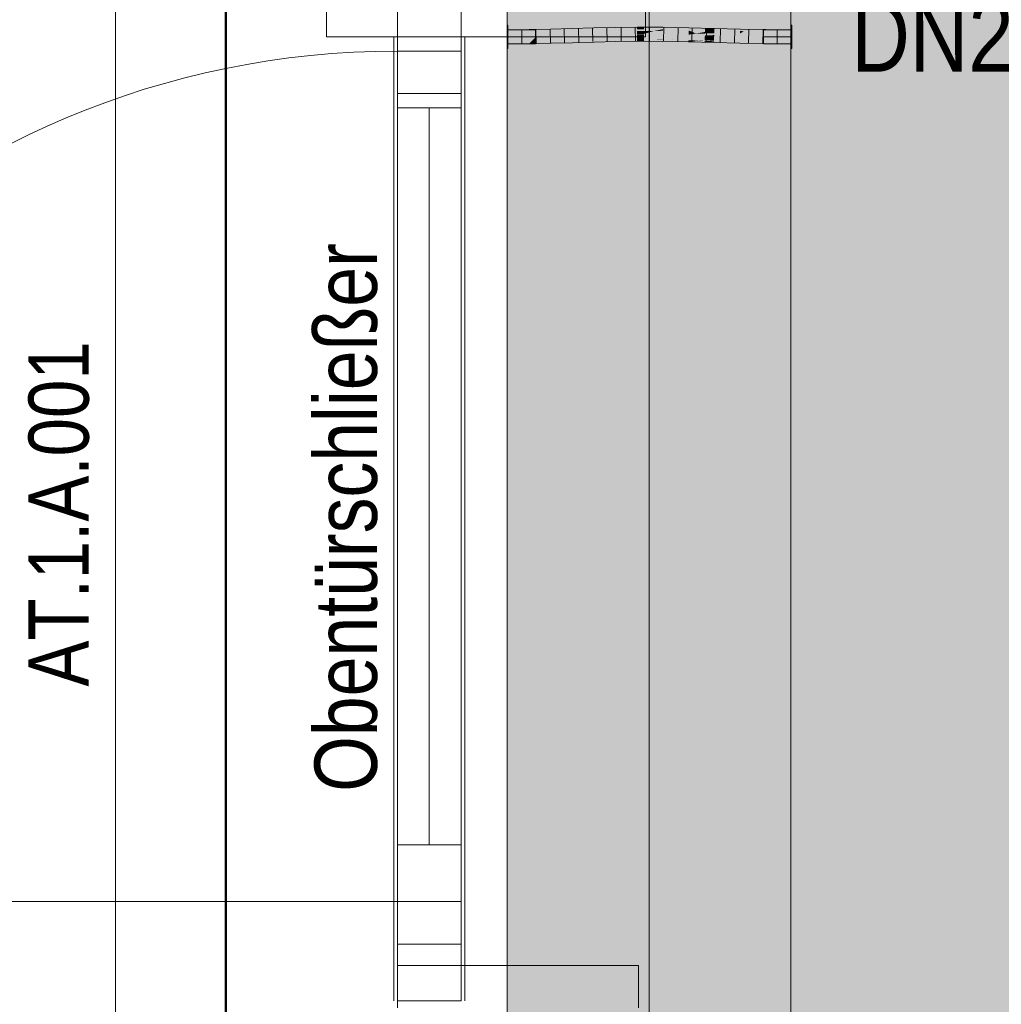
# Model space of a CAD drawing. Extents: x -620 to 300, y 62 to 1107.
# Tile 41 of 109: x 22 to 49, y 320 to 348. Entities that reach past the tile are written whole.
import ezdxf
from ezdxf.lldxf.tags import DXFTag

# ---------------------------------------------------------------- set-up
doc = ezdxf.new("R2010")
doc.units = 0
doc.layers.get('0').update_dxf_attribs({"lineweight": 35})
for name, color, linetype, lineweight, true_color in [('30 -33 Aussenwände- 7 Fassade_ Elemente', 7, 'Continuous', 9, 0x00aacc), ('30 -35 Decken- 1 Konstruktion-Träger- Stahlbeton', 7, 'grob-A06G9G5Q8I', 13, 0x33aa00), ('70 -72 Beschriftung- 1 Beschriftung allgemein', 7, 'Continuous', 9, 0xff6633), ('70 -75 Raumstempel- 1 Raumstempel', 1, 'Continuous', 50, 0xff0000), ('E_Leerrohr 20', 7, 'Continuous', 13, 0xcc0099), ('E_Leerrohr 20-Shading', 7, 'Continuous', 13, 0xcc0099), ('iwb_Layout BA_Markierung', 7, 'Continuous', 9, 0xbadcdc)]:
    doc.layers.add(name, color=color, linetype=linetype, lineweight=lineweight, true_color=true_color)
for name, color, linetype, lineweight in [('60- 61 allgemeine Ausstattung- 4 Terrassen', 7, 'Continuous', 9), ('70 -71 Achsen- 1 Gebäudeachsen', 7, 'STRICHPUNKT2-A06G9G5P8I', 18), ('Detailelementbeschriftung', 7, 'Continuous', 9)]:
    doc.layers.add(name, color=color, linetype=linetype, lineweight=lineweight)
doc.layers.add('iwb_Schraffur_Unterzug', color=7, linetype='Continuous', lineweight=5, true_color=0xffffcc, plot=False)
doc.styles.get("Standard").update_dxf_attribs({"font": 'ARIALN.TTF'})
tags = doc.linetypes.add('grob-A06G9G5Q8I', pattern=[14, 3, -8, 3]).pattern_tags.tags
tags[8:9] = [DXFTag(74, 4), DXFTag(75, 0), DXFTag(340, '0'), DXFTag(46, 0.0), DXFTag(50, 0.0), DXFTag(44, 0.0), DXFTag(45, 0.0)]
tags[6:7] = [DXFTag(74, 4), DXFTag(75, 0), DXFTag(340, '0'), DXFTag(46, 0.0), DXFTag(50, 0.0), DXFTag(44, 0.0), DXFTag(45, 0.0)]
tags[4:5] = [DXFTag(74, 4), DXFTag(75, 0), DXFTag(340, '0'), DXFTag(46, 0.0), DXFTag(50, 0.0), DXFTag(44, 0.0), DXFTag(45, 0.0)]
tags = doc.linetypes.add('STRICHPUNKT2', pattern=[12.7, 6.35, -3.175, 0, -3.175]).pattern_tags.tags
tags[10:11] = [DXFTag(74, 4), DXFTag(75, 0), DXFTag(340, '0'), DXFTag(46, 0.0), DXFTag(50, 0.0), DXFTag(44, 0.0), DXFTag(45, 0.0)]
tags[8:9] = [DXFTag(74, 4), DXFTag(75, 0), DXFTag(340, '0'), DXFTag(46, 0.0), DXFTag(50, 0.0), DXFTag(44, 0.0), DXFTag(45, 0.0)]
tags[6:7] = [DXFTag(74, 4), DXFTag(75, 0), DXFTag(340, '0'), DXFTag(46, 0.0), DXFTag(50, 0.0), DXFTag(44, 0.0), DXFTag(45, 0.0)]
tags[4:5] = [DXFTag(74, 4), DXFTag(75, 0), DXFTag(340, '0'), DXFTag(46, 0.0), DXFTag(50, 0.0), DXFTag(44, 0.0), DXFTag(45, 0.0)]
tags = doc.linetypes.add('STRICHPUNKT2-A06G9G5P8I', pattern=[12.7, 6.35, -3.175, 0, -3.175]).pattern_tags.tags
tags[10:11] = [DXFTag(74, 4), DXFTag(75, 0), DXFTag(340, '0'), DXFTag(46, 0.0), DXFTag(50, 0.0), DXFTag(44, 0.0), DXFTag(45, 0.0)]
tags[8:9] = [DXFTag(74, 4), DXFTag(75, 0), DXFTag(340, '0'), DXFTag(46, 0.0), DXFTag(50, 0.0), DXFTag(44, 0.0), DXFTag(45, 0.0)]
tags[6:7] = [DXFTag(74, 4), DXFTag(75, 0), DXFTag(340, '0'), DXFTag(46, 0.0), DXFTag(50, 0.0), DXFTag(44, 0.0), DXFTag(45, 0.0)]
tags[4:5] = [DXFTag(74, 4), DXFTag(75, 0), DXFTag(340, '0'), DXFTag(46, 0.0), DXFTag(50, 0.0), DXFTag(44, 0.0), DXFTag(45, 0.0)]

# ---------------------------------------------------------------- blocks, each defined once
blk = doc.blocks.new('Shading-A06G9G1X8I', base_point=(36.322, 347.626))
at = {"layer": 'E_Leerrohr 20-Shading', "color": 213, "true_color": 0xd67fc0}
for points in [[(35.534, 347.739), (35.534, 347.961), (35.522, 347.739), (35.522, 347.961)], [(35.522, 347.723), (35.534, 347.723), (35.522, 347.739), (35.534, 347.739)], [(35.522, 347.631), (35.534, 347.631), (35.522, 347.723), (35.534, 347.723)], [(35.534, 347.409), (35.534, 347.631), (35.522, 347.409), (35.522, 347.631)], [(35.534, 347.631), (36.322, 347.633), (35.534, 347.831), (36.322, 347.831)], [(35.534, 347.631), (36.322, 347.631), (36.322, 347.633)], [(36.322, 347.626), (35.534, 347.631), (36.145, 347.44), (35.534, 347.431)], [(36.322, 347.626), (36.322, 347.631), (35.534, 347.631)], [(36.322, 347.626), (36.145, 347.44), (36.322, 347.447)], [(35.522, 347.301), (35.534, 347.301), (35.522, 347.409), (35.534, 347.409)], [(35.534, 347.431), (36.322, 347.431), (36.322, 347.443)], [(36.145, 347.44), (36.322, 347.443), (36.322, 347.447)]]:
    blk.add_solid(points, dxfattribs=at)
blk = doc.blocks.new('Shading-A06G9G1Z8I', base_point=(42.746, 347.687))
at = {"layer": 'E_Leerrohr 20-Shading', "color": 213, "true_color": 0xd67fc0}
for points in [[(43.546, 347.858), (43.546, 347.961), (43.534, 347.858), (43.534, 347.961)], [(43.534, 347.786), (43.546, 347.786), (43.534, 347.858), (43.546, 347.858)], [(42.746, 347.687), (43.534, 347.831), (42.746, 347.831)], [(42.746, 347.687), (43.026, 347.69), (43.534, 347.831), (43.534, 347.7)], [(42.746, 347.675), (43.534, 347.68), (42.746, 347.687), (43.534, 347.694)], [(43.534, 347.652), (43.534, 347.68), (42.746, 347.65), (42.746, 347.675)], [(42.956, 347.632), (43.534, 347.652), (42.746, 347.633), (42.746, 347.65)], [(42.746, 347.633), (42.746, 347.631), (42.929, 347.631)], [(43.534, 347.582), (43.534, 347.631), (42.746, 347.628), (42.929, 347.631)], [(42.929, 347.631), (42.746, 347.631), (42.746, 347.628)], [(43.534, 347.582), (42.746, 347.628), (42.746, 347.587)], [(43.534, 347.582), (42.746, 347.587), (43.534, 347.513), (42.746, 347.525)], [(42.956, 347.632), (42.929, 347.631), (43.102, 347.631)], [(43.534, 347.631), (43.534, 347.652), (43.102, 347.631), (42.956, 347.632)], [(43.026, 347.69), (43.534, 347.694), (43.534, 347.7)], [(43.534, 347.772), (43.546, 347.772), (43.534, 347.786), (43.546, 347.786)], [(43.546, 347.743), (43.546, 347.772), (43.534, 347.743), (43.534, 347.772)], [(43.546, 347.723), (43.546, 347.743), (43.534, 347.723), (43.534, 347.743)], [(43.534, 347.72), (43.546, 347.72), (43.534, 347.723), (43.546, 347.723)], [(43.546, 347.718), (43.546, 347.72), (43.534, 347.718), (43.534, 347.72)], [(43.534, 347.718), (43.534, 347.631), (43.546, 347.718), (43.546, 347.631)], [(43.546, 347.421), (43.546, 347.631), (43.534, 347.421), (43.534, 347.631)], [(43.534, 347.513), (42.746, 347.525), (43.534, 347.479), (42.746, 347.496)], [(42.746, 347.496), (42.746, 347.431), (43.534, 347.479), (43.534, 347.431)], [(43.546, 347.416), (43.546, 347.421), (43.534, 347.416), (43.534, 347.421)], [(43.534, 347.36), (43.546, 347.36), (43.534, 347.416), (43.546, 347.416)], [(43.534, 347.36), (43.534, 347.301), (43.546, 347.36), (43.546, 347.301)]]:
    blk.add_solid(points, dxfattribs=at)
blk = doc.blocks.new('Shading-A06G9G218I', base_point=(42.81, 347.731))
at = {"layer": 'E_Leerrohr 20-Shading', "color": 223, "true_color": 0xc67fb4}
for points in [[(36.14, 347.778), (36.139, 347.836), (35.534, 347.773), (35.534, 347.831)], [(36.747, 347.791), (36.746, 347.85), (36.14, 347.778), (36.139, 347.836)], [(37.355, 347.809), (37.354, 347.867), (36.747, 347.791), (36.746, 347.85)], [(37.964, 347.827), (37.963, 347.885), (37.355, 347.809), (37.354, 347.867)], [(38.574, 347.842), (38.573, 347.9), (37.964, 347.827), (37.963, 347.885)], [(39.185, 347.85), (39.184, 347.908), (38.574, 347.842), (38.573, 347.9)], [(39.185, 347.85), (39.379, 347.849), (39.184, 347.908), (39.379, 347.907)], [(39.379, 347.907), (39.379, 347.869), (39.912, 347.905), (39.912, 347.865)], [(39.379, 347.869), (39.379, 347.849), (39.912, 347.865), (39.911, 347.846)], [(39.911, 347.846), (40.638, 347.833), (39.912, 347.865), (40.638, 347.842)], [(40.638, 347.842), (40.639, 347.891), (39.912, 347.865), (39.912, 347.905)], [(40.639, 347.891), (40.638, 347.842), (41.096, 347.879), (41.096, 347.822)], [(40.638, 347.842), (40.638, 347.833), (41.096, 347.822), (41.096, 347.821)], [(41.096, 347.821), (41.363, 347.814), (41.096, 347.879), (41.365, 347.872)], [(42.087, 347.794), (42.089, 347.853), (41.363, 347.814), (41.365, 347.872)], [(42.811, 347.779), (42.812, 347.837), (42.087, 347.794), (42.089, 347.853)], [(43.534, 347.773), (43.534, 347.831), (42.811, 347.779), (42.812, 347.837)], [(38.58, 347.5), (38.579, 347.559), (37.973, 347.486), (37.972, 347.544)], [(38.58, 347.5), (39.186, 347.508), (38.579, 347.559), (39.186, 347.564)], [(39.186, 347.567), (39.186, 347.564), (39.38, 347.565), (39.37, 347.562)], [(39.383, 347.566), (39.186, 347.567), (39.38, 347.565)], [(39.186, 347.564), (39.186, 347.508), (39.37, 347.562)], [(39.383, 347.562), (39.37, 347.562), (39.384, 347.507), (39.186, 347.508)], [(39.37, 347.562), (39.545, 347.56), (39.38, 347.565), (39.545, 347.561)], [(39.761, 347.562), (39.383, 347.566), (39.38, 347.565)], [(39.38, 347.565), (39.545, 347.561), (39.545, 347.564)], [(39.908, 347.561), (39.908, 347.564), (39.383, 347.566)], [(39.908, 347.556), (39.383, 347.562), (39.907, 347.505), (39.384, 347.507)], [(39.545, 347.561), (39.761, 347.562), (39.545, 347.564)], [(39.545, 347.561), (39.618, 347.559), (39.761, 347.562), (39.908, 347.561)], [(39.545, 347.56), (39.618, 347.559), (39.545, 347.561)], [(39.908, 347.561), (39.618, 347.559), (39.908, 347.557)], [(39.618, 347.559), (39.908, 347.556), (39.908, 347.557)], [(39.908, 347.561), (40.631, 347.541), (39.908, 347.564), (40.631, 347.548)], [(40.631, 347.548), (40.631, 347.55), (39.908, 347.564)], [(40.631, 347.541), (39.908, 347.561), (40.236, 347.547), (39.908, 347.557)], [(39.908, 347.557), (39.908, 347.556), (40.236, 347.547)], [(36.145, 347.436), (36.145, 347.495), (35.534, 347.431), (35.534, 347.49)], [(36.756, 347.45), (36.755, 347.508), (36.145, 347.436), (36.145, 347.495)], [(37.365, 347.467), (37.364, 347.526), (36.756, 347.45), (36.755, 347.508)], [(37.973, 347.486), (37.972, 347.544), (37.365, 347.467), (37.364, 347.526)], [(40.236, 347.547), (39.908, 347.556), (40.63, 347.492), (39.907, 347.505)], [(40.236, 347.547), (40.63, 347.492), (40.631, 347.534)], [(40.631, 347.536), (40.236, 347.547), (40.631, 347.534)], [(40.631, 347.541), (40.236, 347.547), (40.631, 347.536)], [(40.631, 347.534), (40.63, 347.492), (40.925, 347.521)], [(41.094, 347.479), (41.094, 347.513), (40.63, 347.492), (40.925, 347.521)], [(41.061, 347.535), (41.088, 347.537), (40.631, 347.548), (40.631, 347.55)], [(41.088, 347.537), (41.094, 347.538), (40.631, 347.55)], [(40.631, 347.548), (40.631, 347.541), (41.061, 347.535), (40.994, 347.528)], [(40.994, 347.528), (40.631, 347.541), (40.95, 347.524), (40.631, 347.536)], [(40.95, 347.524), (40.631, 347.536), (40.925, 347.521), (40.631, 347.534)], [(41.094, 347.513), (41.094, 347.518), (40.925, 347.521), (40.95, 347.524)], [(41.355, 347.515), (40.994, 347.528), (41.355, 347.508), (40.95, 347.524)], [(41.061, 347.535), (40.994, 347.528), (41.355, 347.526), (41.355, 347.515)], [(41.355, 347.526), (41.088, 347.537), (41.061, 347.535)], [(41.222, 347.534), (41.094, 347.538), (41.088, 347.537)], [(41.355, 347.526), (41.355, 347.529), (41.088, 347.537), (41.222, 347.534)], [(41.355, 347.529), (41.355, 347.531), (41.094, 347.538)], [(41.355, 347.502), (41.355, 347.508), (41.094, 347.513), (41.094, 347.518)], [(41.354, 347.473), (41.355, 347.502), (41.094, 347.479), (41.094, 347.513)], [(41.355, 347.502), (41.354, 347.473), (42.08, 347.468), (42.079, 347.453)], [(42.08, 347.504), (42.081, 347.511), (41.355, 347.529), (41.355, 347.531)], [(42.08, 347.504), (41.355, 347.529), (42.08, 347.503), (41.355, 347.526)], [(41.355, 347.526), (41.355, 347.515), (42.08, 347.503), (42.08, 347.488)], [(42.08, 347.488), (41.355, 347.515), (42.08, 347.48), (41.355, 347.508)], [(42.08, 347.48), (41.355, 347.508), (42.08, 347.468), (41.355, 347.502)], [(42.08, 347.468), (42.079, 347.453), (42.806, 347.442), (42.806, 347.437)], [(42.807, 347.484), (42.807, 347.496), (42.08, 347.504), (42.081, 347.511)], [(42.67, 347.488), (42.08, 347.504), (42.08, 347.503)], [(42.807, 347.484), (42.67, 347.488), (42.08, 347.488), (42.08, 347.503)], [(42.806, 347.466), (42.08, 347.488), (42.806, 347.457), (42.08, 347.48)], [(42.807, 347.484), (42.08, 347.488), (42.806, 347.466)], [(42.806, 347.457), (42.08, 347.48), (42.806, 347.442), (42.08, 347.468)], [(42.807, 347.484), (42.806, 347.466), (43.534, 347.475), (43.534, 347.455)], [(43.534, 347.455), (42.806, 347.466), (43.534, 347.445), (42.806, 347.457)], [(43.534, 347.445), (42.806, 347.457), (43.534, 347.431), (42.806, 347.442)], [(42.806, 347.442), (42.806, 347.437), (43.534, 347.431)], [(43.534, 347.475), (43.534, 347.49), (42.807, 347.484), (42.807, 347.496)]]:
    blk.add_solid(points, dxfattribs=at)
at = {"layer": 'E_Leerrohr 20-Shading', "color": 231, "true_color": 0xe17fc9}
for points in [[(38.574, 347.829), (38.574, 347.842), (37.964, 347.816), (37.964, 347.827)], [(39.185, 347.843), (39.185, 347.85), (38.574, 347.829), (38.574, 347.842)], [(38.574, 347.829), (38.575, 347.804), (39.185, 347.843), (39.185, 347.799)], [(39.379, 347.849), (39.185, 347.85), (39.185, 347.843)], [(39.669, 347.8), (39.911, 347.846), (39.185, 347.843), (39.379, 347.849)], [(39.639, 347.8), (39.669, 347.8), (39.185, 347.799), (39.185, 347.843)], [(39.911, 347.803), (39.911, 347.846), (39.669, 347.8)], [(40.637, 347.814), (40.638, 347.833), (39.911, 347.803), (39.911, 347.846)], [(36.142, 347.636), (36.14, 347.778), (35.534, 347.631), (35.534, 347.773)], [(36.145, 347.495), (36.142, 347.636), (35.534, 347.49), (35.534, 347.631)], [(36.748, 347.781), (36.747, 347.791), (36.14, 347.778)], [(36.142, 347.636), (36.751, 347.65), (36.14, 347.778), (36.748, 347.781)], [(36.755, 347.508), (36.751, 347.65), (36.145, 347.495), (36.142, 347.636)], [(37.356, 347.804), (37.355, 347.809), (36.747, 347.791)], [(36.748, 347.781), (37.356, 347.784), (36.747, 347.791), (37.356, 347.804)], [(36.751, 347.65), (37.36, 347.667), (36.748, 347.781), (37.356, 347.784)], [(37.364, 347.526), (37.36, 347.667), (36.755, 347.508), (36.751, 347.65)], [(37.964, 347.816), (37.964, 347.827), (37.356, 347.804), (37.355, 347.809)], [(37.356, 347.784), (37.965, 347.787), (37.356, 347.804), (37.964, 347.816)], [(37.36, 347.667), (37.968, 347.686), (37.356, 347.784), (37.965, 347.787)], [(37.972, 347.544), (37.968, 347.686), (37.364, 347.526), (37.36, 347.667)], [(37.964, 347.816), (37.965, 347.815), (38.574, 347.829), (38.575, 347.804)], [(37.965, 347.815), (37.965, 347.787), (38.575, 347.804), (38.575, 347.79)], [(37.968, 347.686), (38.577, 347.7), (37.965, 347.787), (38.575, 347.79)], [(38.579, 347.559), (38.577, 347.7), (37.972, 347.544), (37.968, 347.686)], [(38.575, 347.804), (38.575, 347.79), (39.185, 347.799), (39.185, 347.795)], [(38.576, 347.701), (39.185, 347.714), (38.575, 347.79), (39.185, 347.795)], [(38.577, 347.7), (39.185, 347.708), (38.576, 347.701), (39.185, 347.714)], [(39.185, 347.577), (39.185, 347.708), (38.579, 347.582), (38.577, 347.7)], [(38.579, 347.559), (39.186, 347.567), (38.579, 347.582), (39.185, 347.577)], [(39.185, 347.795), (39.639, 347.8), (39.185, 347.799)], [(39.38, 347.797), (39.185, 347.795), (39.219, 347.715), (39.185, 347.714)], [(39.91, 347.712), (39.219, 347.715), (39.758, 347.711), (39.185, 347.708)], [(39.185, 347.714), (39.185, 347.708), (39.219, 347.715)], [(39.185, 347.708), (39.381, 347.707), (39.758, 347.711)], [(39.185, 347.708), (39.185, 347.577), (39.381, 347.707), (39.383, 347.577)], [(39.185, 347.577), (39.186, 347.567), (39.383, 347.577), (39.383, 347.566)], [(39.38, 347.797), (39.219, 347.715), (39.381, 347.745)], [(39.219, 347.715), (39.381, 347.717), (39.381, 347.745)], [(39.219, 347.715), (39.91, 347.712), (39.91, 347.723)], [(39.669, 347.8), (39.38, 347.797), (39.381, 347.745)], [(39.381, 347.717), (39.91, 347.723), (39.669, 347.8), (39.911, 347.803)], [(39.381, 347.717), (39.669, 347.8), (39.381, 347.745)], [(39.381, 347.707), (39.91, 347.705), (39.91, 347.712)], [(39.381, 347.707), (39.383, 347.577), (39.91, 347.705), (39.908, 347.579)], [(39.383, 347.577), (39.383, 347.566), (39.908, 347.579), (39.908, 347.564)], [(39.908, 347.579), (40.632, 347.589), (39.91, 347.702), (40.634, 347.688)], [(39.908, 347.564), (40.631, 347.55), (39.908, 347.579), (40.632, 347.589)], [(39.911, 347.801), (39.91, 347.723), (40.637, 347.81), (40.635, 347.727)], [(39.91, 347.712), (40.635, 347.713), (39.91, 347.723), (40.635, 347.727)], [(39.91, 347.712), (39.91, 347.705), (40.635, 347.713), (40.635, 347.697)], [(39.91, 347.705), (40.634, 347.692), (40.635, 347.697)], [(40.634, 347.688), (40.634, 347.692), (39.91, 347.702), (39.91, 347.705)], [(39.911, 347.803), (39.911, 347.801), (40.637, 347.814), (40.637, 347.81)], [(40.632, 347.589), (40.631, 347.55), (41.094, 347.597), (41.094, 347.538)], [(40.634, 347.688), (40.632, 347.589), (41.095, 347.677), (41.094, 347.597)], [(40.635, 347.697), (40.634, 347.692), (40.663, 347.696)], [(41.359, 347.677), (41.168, 347.689), (40.634, 347.692), (40.663, 347.696)], [(41.223, 347.678), (41.359, 347.677), (40.634, 347.692)], [(41.095, 347.679), (40.634, 347.692), (41.095, 347.677), (40.634, 347.688)], [(41.095, 347.679), (41.223, 347.678), (40.634, 347.692)], [(40.635, 347.727), (40.846, 347.727), (40.637, 347.81), (40.644, 347.811)], [(40.635, 347.727), (40.635, 347.713), (40.846, 347.727), (40.762, 347.713)], [(40.762, 347.713), (40.635, 347.713), (40.663, 347.696), (40.635, 347.697)], [(41.096, 347.821), (40.638, 347.833), (40.637, 347.814)], [(40.637, 347.814), (40.644, 347.811), (41.096, 347.821), (41.137, 347.82)], [(40.644, 347.811), (40.637, 347.814), (40.637, 347.81)], [(41.096, 347.819), (40.644, 347.811), (41.095, 347.769), (40.846, 347.727)], [(41.168, 347.689), (40.762, 347.713), (40.663, 347.696)], [(41.36, 347.712), (41.361, 347.728), (40.762, 347.713), (40.846, 347.727)], [(41.36, 347.712), (40.762, 347.713), (41.36, 347.686), (41.168, 347.689)], [(40.846, 347.727), (41.095, 347.727), (41.095, 347.769)], [(41.094, 347.538), (41.355, 347.531), (41.095, 347.679), (41.359, 347.672)], [(41.137, 347.82), (41.096, 347.819), (41.363, 347.814), (41.095, 347.769)], [(41.095, 347.727), (41.361, 347.728), (41.095, 347.769), (41.363, 347.814)], [(41.095, 347.679), (41.359, 347.672), (41.359, 347.677)], [(41.168, 347.689), (41.359, 347.677), (41.36, 347.686)], [(42.081, 347.511), (42.084, 347.653), (41.355, 347.531), (41.359, 347.672)], [(41.36, 347.686), (41.359, 347.677), (42.085, 347.674), (42.084, 347.67)], [(41.359, 347.672), (42.084, 347.653), (41.359, 347.677), (42.084, 347.67)], [(41.36, 347.712), (42.085, 347.71), (41.361, 347.728), (42.086, 347.728)], [(41.36, 347.712), (41.36, 347.686), (42.085, 347.71), (42.085, 347.674)], [(42.086, 347.728), (42.087, 347.794), (41.361, 347.728), (41.363, 347.814)], [(42.081, 347.511), (42.807, 347.496), (42.083, 347.616), (42.809, 347.627)], [(42.809, 347.627), (42.809, 347.637), (42.083, 347.616), (42.084, 347.653)], [(42.085, 347.674), (42.084, 347.67), (42.67, 347.667)], [(42.084, 347.653), (42.809, 347.637), (42.084, 347.67), (42.809, 347.666)], [(42.085, 347.71), (42.81, 347.71), (42.086, 347.728), (42.81, 347.731)], [(42.085, 347.71), (42.809, 347.666), (42.81, 347.71)], [(42.085, 347.71), (42.085, 347.674), (42.809, 347.666), (42.67, 347.667)], [(42.086, 347.728), (42.209, 347.792), (42.087, 347.794)], [(42.086, 347.728), (42.81, 347.731), (42.209, 347.792), (42.811, 347.775)], [(42.811, 347.775), (42.811, 347.779), (42.209, 347.792)], [(42.807, 347.496), (43.534, 347.49), (42.809, 347.627), (43.534, 347.631)], [(42.809, 347.666), (43.534, 347.666), (42.81, 347.71), (43.534, 347.715)], [(42.809, 347.637), (43.534, 347.631), (42.809, 347.666), (43.534, 347.666)], [(43.534, 347.631), (42.809, 347.637), (42.809, 347.633)], [(42.809, 347.627), (43.534, 347.631), (42.809, 347.633)], [(42.81, 347.731), (43.534, 347.739), (42.811, 347.775), (43.534, 347.753)], [(42.81, 347.71), (43.534, 347.715), (42.81, 347.731), (43.534, 347.739)], [(42.811, 347.775), (43.534, 347.753), (42.811, 347.779), (43.534, 347.762)], [(43.534, 347.762), (43.534, 347.773), (42.811, 347.779)]]:
    blk.add_solid(points, dxfattribs=at)
blk = doc.blocks.new('Polygon-A06G9G5J8I')
at = {"color": 0, "linetype": 'ByBlock', "lineweight": -2, "ltscale": 0.13}
blk.add_solid([(41.931, 78.088), (41.764, 1075.291), (76.601, 77.995), (76.601, 1075.291)], dxfattribs=at)
blk = doc.blocks.new('Referenz-A06G9G5R8I')
at = {"layer": '30 -33 Aussenwände- 7 Fassade_ Elemente', "color": 0}
for p, q in [((30.422, 347.631), (30.422, 368.831)), ((39.422, 347.631), (39.422, 368.831)), ((32.422, 347.631), (32.422, 349.231)), ((34.222, 349.231), (34.222, 347.631)), ((32.422, 347.631), (30.422, 347.631)), ((34.222, 347.631), (32.422, 347.631)), ((34.222, 347.631), (39.422, 347.631))]:
    blk.add_line(p, q, dxfattribs=at)
at = {"layer": '30 -33 Aussenwände- 7 Fassade_ Elemente', "color": 0, "linetype": 'grob-A06G9G5Q8I', "ltscale": 0.13}
for p, q in [((27.582, 363.991), (27.582, 211.931)), ((32.322, 347.631), (32.322, 320.431)), ((34.322, 347.631), (34.322, 320.431)), ((32.422, 322.031), (32.422, 346.031)), ((8.422, 323.231), (32.422, 323.231))]:
    blk.add_line(p, q, dxfattribs=at)
at = {"layer": '30 -33 Aussenwände- 7 Fassade_ Elemente', "color": 0, "linetype": 'Continuous', "lineweight": 18, "ltscale": 0.18}
for p, q in [((32.422, 321.431), (32.422, 348.831)), ((32.422, 347.231), (32.422, 348.831)), ((34.222, 348.831), (34.222, 347.231)), ((34.222, 348.831), (34.222, 321.431)), ((34.222, 347.231), (32.422, 347.231)), ((32.422, 345.631), (32.422, 347.231)), ((34.222, 347.231), (34.222, 345.631)), ((34.222, 345.631), (32.422, 345.631)), ((33.322, 324.831), (33.322, 345.631)), ((32.422, 324.831), (34.222, 324.831)), ((32.422, 323.231), (32.422, 324.831)), ((34.222, 324.831), (34.222, 323.231)), ((32.422, 321.431), (32.422, 323.231)), ((34.222, 323.231), (32.422, 323.231)), ((34.222, 323.231), (34.222, 321.431)), ((34.222, 321.431), (32.422, 321.431))]:
    blk.add_line(p, q, dxfattribs=at)
at = {"layer": '30 -33 Aussenwände- 7 Fassade_ Elemente', "color": 0, "linetype": 'Continuous', "ltscale": 0.13}
for p, q in [((32.422, 347.631), (34.222, 347.631)), ((32.422, 346.031), (32.422, 347.631)), ((34.222, 347.631), (34.222, 346.031)), ((32.422, 347.231), (34.222, 347.231)), ((32.422, 323.231), (32.422, 347.231)), ((34.222, 347.231), (34.222, 323.231)), ((34.222, 346.031), (32.422, 346.031)), ((34.222, 323.231), (32.422, 323.231)), ((32.422, 320.431), (32.422, 322.031)), ((32.422, 322.031), (34.222, 322.031)), ((34.222, 322.031), (34.222, 320.431)), ((32.422, 321.431), (39.222, 321.431)), ((32.422, 320.231), (32.422, 321.431)), ((39.222, 321.431), (39.222, 320.231)), ((34.222, 320.431), (32.422, 320.431))]:
    blk.add_line(p, q, dxfattribs=at)
at = {"layer": '30 -33 Aussenwände- 7 Fassade_ Elemente', "color": 0, "linetype": 'grob-A06G9G5Q8I', "ltscale": 0.13}
blk.add_ellipse((32.422, 323.231), major_axis=(0, 24), ratio=1, start_param=0, end_param=1.570796, dxfattribs=at)
at = {"layer": '30 -35 Decken- 1 Konstruktion-Träger- Stahlbeton', "color": 0}
for p, q in [((35.522, 214.931), (35.522, 596.931)), ((43.522, 214.931), (43.522, 596.931)), ((35.522, 371.931), (35.522, 214.931)), ((43.522, 371.931), (43.522, 214.931))]:
    blk.add_line(p, q, dxfattribs=at)
at = {"layer": '60- 61 allgemeine Ausstattung- 4 Terrassen', "color": 0}
blk.add_line((24.472, 257.931), (24.472, 363.991), dxfattribs=at)
at = {"layer": '70 -71 Achsen- 1 Gebäudeachsen', "color": 0, "linetype": 'STRICHPUNKT2-A06G9G5P8I', "ltscale": 0.18}
blk.add_line((39.522, 1075.871), (39.522, 76.431), dxfattribs=at)
at = {"layer": '70 -75 Raumstempel- 1 Raumstempel', "color": 0, "linetype": 'Continuous', "ltscale": 0.5}
blk.add_line((27.582, 211.731), (27.582, 363.991), dxfattribs=at)
at = {"layer": '70 -72 Beschriftung- 1 Beschriftung allgemein', "color": 0, "linetype": 'Continuous', "ltscale": 0.13, "attachment_point": 1, "rotation": 90}
for s, insert, char_height in [('{\\fArial Narrow;Obentürschließer}', (30.085, 326.33), 1.76205), ('{\\fArial Narrow;AT.1.A.001}', (22.019, 329.3), 1.7)]:
    blk.add_mtext(s, dxfattribs=dict(at, insert=insert, char_height=char_height))
blk = doc.blocks.new('Referenz-A06G9G5T8I')
at = {"layer": 'iwb_Schraffur_Unterzug', "linetype": 'Continuous', "ltscale": 0.13}
blk.add_solid([(35.522, 215.431), (35.522, 596.931), (43.522, 215.431), (43.522, 596.931)], dxfattribs=at)
blk = doc.blocks.new('Enddeckel-A06G9GCH8I')
at = {"color": 0, "linetype": 'ByBlock', "lineweight": -2, "ltscale": 0.13}
for p, q in [((35.534, 347.961), (35.522, 347.961)), ((35.522, 347.768), (35.522, 347.961)), ((35.534, 347.768), (35.534, 347.961)), ((35.522, 347.495), (35.522, 347.768)), ((36.322, 347.831), (35.534, 347.831)), ((35.534, 347.714), (35.534, 347.831)), ((35.534, 347.495), (35.534, 347.768)), ((35.534, 347.548), (35.534, 347.714)), ((36.322, 347.714), (36.322, 347.831)), ((36.322, 347.548), (36.322, 347.714)), ((35.522, 347.301), (35.522, 347.495)), ((35.522, 347.301), (35.534, 347.301)), ((35.534, 347.431), (35.534, 347.548)), ((35.534, 347.301), (35.534, 347.495)), ((35.534, 347.431), (36.322, 347.431)), ((36.322, 347.431), (36.322, 347.548))]:
    blk.add_line(p, q, dxfattribs=at)
at = {"color": 0, "linetype": 'STRICHPUNKT2', "lineweight": 5, "ltscale": 0.13}
blk.add_line((35.534, 347.631), (36.322, 347.631), dxfattribs=at)
blk = doc.blocks.new('Enddeckel-A06G9GCJ8I')
at = {"color": 0, "linetype": 'ByBlock', "lineweight": -2, "ltscale": 0.13}
for p, q in [((43.546, 347.961), (43.534, 347.961)), ((43.534, 347.961), (43.534, 347.768)), ((43.546, 347.961), (43.546, 347.768)), ((43.534, 347.831), (42.746, 347.831)), ((42.746, 347.831), (42.746, 347.714)), ((42.746, 347.714), (42.746, 347.548)), ((43.534, 347.831), (43.534, 347.714)), ((43.534, 347.768), (43.534, 347.495)), ((43.534, 347.714), (43.534, 347.548)), ((43.546, 347.768), (43.546, 347.495)), ((42.746, 347.548), (42.746, 347.431)), ((42.746, 347.431), (43.534, 347.431)), ((43.534, 347.548), (43.534, 347.431)), ((43.534, 347.495), (43.534, 347.301)), ((43.534, 347.301), (43.546, 347.301)), ((43.546, 347.495), (43.546, 347.301))]:
    blk.add_line(p, q, dxfattribs=at)
at = {"color": 0, "linetype": 'STRICHPUNKT2', "lineweight": 5, "ltscale": 0.13}
blk.add_line((43.534, 347.631), (42.746, 347.631), dxfattribs=at)
blk = doc.blocks.new('Flexrohr-A06G9GCL8I')
at = {"color": 0, "linetype": 'ByBlock', "lineweight": -2, "ltscale": 0.13}
for p, q in [((36.139, 347.836), (35.534, 347.831)), ((36.746, 347.85), (36.139, 347.836)), ((36.731, 347.837), (36.74, 347.462)), ((37.354, 347.867), (36.746, 347.85)), ((37.13, 347.849), (37.14, 347.473)), ((37.963, 347.885), (37.354, 347.867)), ((37.53, 347.861), (37.54, 347.485)), ((37.93, 347.872), (37.94, 347.497)), ((38.573, 347.9), (37.963, 347.885)), ((38.331, 347.882), (38.339, 347.507)), ((39.184, 347.908), (38.573, 347.9)), ((38.732, 347.89), (38.737, 347.514)), ((39.134, 347.896), (39.135, 347.52)), ((39.912, 347.905), (39.184, 347.908)), ((39.535, 347.895), (39.534, 347.519)), ((40.639, 347.891), (39.912, 347.905)), ((39.937, 347.893), (39.932, 347.517)), ((40.338, 347.885), (40.331, 347.509)), ((41.365, 347.872), (40.639, 347.891)), ((40.739, 347.877), (40.73, 347.501)), ((41.139, 347.866), (41.13, 347.49)), ((42.089, 347.853), (41.365, 347.872)), ((41.539, 347.856), (41.529, 347.48)), ((41.939, 347.845), (41.929, 347.469)), ((42.812, 347.837), (42.089, 347.853)), ((42.338, 347.835), (42.33, 347.46)), ((43.534, 347.831), (42.812, 347.837)), ((35.534, 347.831), (35.534, 347.431)), ((35.536, 347.819), (35.536, 347.443)), ((35.934, 347.823), (35.937, 347.447)), ((36.332, 347.829), (36.339, 347.453)), ((42.737, 347.827), (42.731, 347.451)), ((43.135, 347.823), (43.132, 347.447)), ((43.534, 347.831), (43.534, 347.431)), ((36.145, 347.436), (35.534, 347.431)), ((36.756, 347.45), (36.145, 347.436)), ((37.365, 347.467), (36.756, 347.45)), ((37.973, 347.486), (37.365, 347.467)), ((38.58, 347.5), (37.973, 347.486)), ((39.186, 347.508), (38.58, 347.5)), ((39.907, 347.505), (39.186, 347.508)), ((40.63, 347.492), (39.907, 347.505)), ((41.354, 347.473), (40.63, 347.492)), ((42.079, 347.453), (41.354, 347.473)), ((42.806, 347.437), (42.079, 347.453)), ((43.534, 347.431), (42.806, 347.437))]:
    blk.add_line(p, q, dxfattribs=at)
blk = doc.blocks.new('Einzeiliger Text-A06G9GCN8I')
at = {"color": 0, "lineweight": -2, "insert": (45.223, 348.651), "char_height": 2, "attachment_point": 1}
blk.add_mtext('{\\fArial Narrow;DN20 in UZ}', dxfattribs=at)

msp = doc.modelspace()

# ---------------------------------------------------------------- block references
at = {"color": 8, "lineweight": 25, "ltscale": 0.25, "true_color": 0x808080}
for name in ['Referenz-A06G9G5R8I', 'Referenz-A06G9G5T8I']:
    msp.add_blockref(name, (0, 0), dxfattribs=at)
at = {"layer": 'Detailelementbeschriftung', "ltscale": 0.13}
msp.add_blockref('Einzeiliger Text-A06G9GCN8I', (0, 0), dxfattribs=at)
at = {"layer": 'E_Leerrohr 20'}
for name, p in [('Shading-A06G9G1X8I', (36.322, 347.626)), ('Shading-A06G9G218I', (42.81, 347.731)), ('Shading-A06G9G1Z8I', (42.746, 347.687))]:
    msp.add_blockref(name, p, dxfattribs=at)
at = {"layer": 'E_Leerrohr 20', "ltscale": 0.13}
for name in ['Enddeckel-A06G9GCH8I', 'Flexrohr-A06G9GCL8I', 'Enddeckel-A06G9GCJ8I']:
    msp.add_blockref(name, (0, 0), dxfattribs=at)
at = {"layer": 'iwb_Layout BA_Markierung', "ltscale": 0.13}
msp.add_blockref('Polygon-A06G9G5J8I', (0, 0), dxfattribs=at)

doc.saveas('drawing.dxf')
